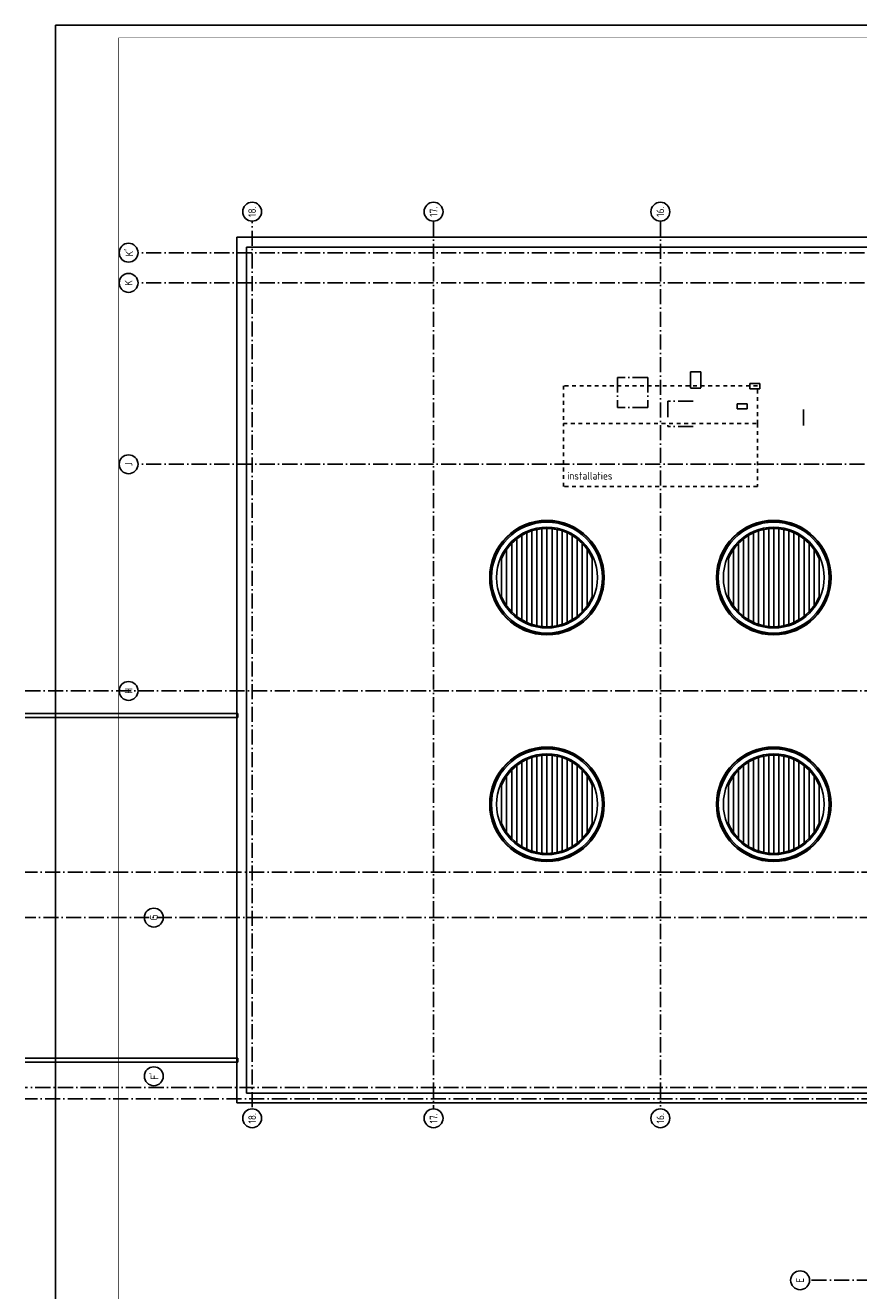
# Model space of a CAD drawing. Header units: millimetres. Extents: x 89505 to 240707, y 191 to 84291.
# Tile 8 of 50: x 89505 to 122575, y 34050 to 84291. Entities that reach past the tile are written whole.
import ezdxf
from ezdxf.enums import TextEntityAlignment as Align

# ---------------------------------------------------------------- set-up
doc = ezdxf.new("R2010")
doc.units = ezdxf.units.MM
doc.header["$LTSCALE"] = 100
for name, pattern in [('DASHDOT', [9, 6, -1.5, 0, -1.5]), ('DASHED', [3, 1.5, -1.5]), ('HIDDEN', [9.525, 6.35, -3.175])]:
    doc.linetypes.add(name, pattern=pattern)
doc.layers.get('0').update_dxf_attribs({"linetype": 'CONTINUOUS'})
for name, color, linetype in [('AL$1----_ALGEMEEN', 9, 'CONTINUOUS'), ('AL$7----_STRAMIEN', 1, 'DASHDOT'), ('AL27----_DAKEN', 7, 'CONTINUOUS'), ('BL$4----', 7, 'CONTINUOUS'), ('LIJN025', 10, 'CONTINUOUS'), ('LIJN050', 90, 'CONTINUOUS'), ('OL59----_WTBINST', 7, 'CONTINUOUS'), ('TEKST25', 10, 'CONTINUOUS'), ('TEKST35', 50, 'CONTINUOUS'), ('TEKST50', 90, 'CONTINUOUS')]:
    doc.layers.add(name, color=color, linetype=linetype)
doc.styles.add('ISO', font='ISO.shx')
doc.styles.add('ROMAND', font='romand')
doc.styles.get("Standard").update_dxf_attribs({"font": 'iso.shx'})

# ---------------------------------------------------------------- blocks, each defined once
blk = doc.blocks.new('A0-GE')
at = {"layer": 'LIJN025'}
blk.add_lwpolyline([(1500, 841), (1500, 0), (0, 0), (0, 841)], close=True, dxfattribs=at)
at = {"layer": 'LIJN050', "const_width": 0.2}
blk.add_lwpolyline([(1495, 836), (25, 836), (25, 5), (1495, 5)], close=True, dxfattribs=at)
at = {"layer": 'TEKST25', "style": 'ROMAND', "width": 2.899115}
blk.add_attdef('STATUS', text='', height=2.5, dxfattribs=at).set_placement((1454, 71.5), (1493, 71.5), align=Align.FIT)
at = {"layer": 'TEKST25', "style": 'ISO'}
for tag, p in [('E', (1455.25, 66)), ('NAAM-E', (1466.75, 66)), ('DATUM-E', (1485, 66)), ('D', (1455.25, 61)), ('NAAM-D', (1466.75, 61)), ('DATUM-D', (1485, 61)), ('C', (1455.25, 56)), ('NAAM-C', (1466.75, 56)), ('DATUM-C', (1485, 56)), ('B', (1455.25, 51)), ('NAAM-B', (1466.75, 51)), ('DATUM-B', (1485, 51)), ('A', (1455.25, 46)), ('NAAM-A', (1466.75, 46)), ('DATUM-A', (1485, 46))]:
    blk.add_attdef(tag, text='', height=2.5, dxfattribs=at).set_placement(p, align=Align.CENTER)
for tag, p in [('DATUM', (1332.75, 36.25)), ('SCHAAL', (1368, 36.25)), ('GETEKEND', (1398.25, 36.25)), ('GECONTOL.', (1433, 36.25)), ('FORMAAT', (1463.25, 28.25))]:
    blk.add_attdef(tag, p, '', height=2.5, dxfattribs=at)
at = {"layer": 'TEKST35', "style": 'ISO'}
for tag, p in [('PROJECT', (1334.5, 72.5)), ('PLAATS', (1334.5, 63.5)), ('INSTALLATIE-REGEL1', (1334.5, 52.5)), ('INSTALLATIE-REGEL2', (1334.5, 43.5))]:
    blk.add_attdef(tag, p, '', height=4, dxfattribs=at)
blk.add_attdef('PROJ.NR.', text='', height=4, dxfattribs=at).set_placement((1481, 23), align=Align.CENTER)
at = {"layer": 'TEKST50', "style": 'ISO'}
blk.add_attdef('FILE-NAAM', text='', height=5, dxfattribs=at).set_placement((1473.5, 7.5), align=Align.CENTER)
blk = doc.blocks.new('1010')
at = {"layer": 'AL$7----_STRAMIEN', "color": 7, "linetype": 'Continuous'}
blk.add_circle((0, 750), 750, dxfattribs=at)
at = {"layer": 'AL$7----_STRAMIEN', "color": 3, "linetype": 'Continuous'}
blk.add_attdef('STR-NAAM', text='', height=600, rotation=360, dxfattribs=at).set_placement((0, 750), align=Align.MIDDLE)
blk = doc.blocks.new('1011')
at = {"layer": 'AL$7----_STRAMIEN', "color": 7, "linetype": 'Continuous'}
blk.add_circle((-750, 0), 750, dxfattribs=at)
at = {"layer": 'AL$7----_STRAMIEN', "color": 3, "linetype": 'Continuous'}
blk.add_attdef('STR-NAAM', text='', height=600, rotation=360, dxfattribs=at).set_placement((-750, 0), align=Align.MIDDLE)

msp = doc.modelspace()

# ---------------------------------------------------------------- linework, layer by layer
at = {"layer": 'AL$1----_ALGEMEEN', "color": 8}
for points in [[(109905, 64290), (109905, 64341)], [(110105, 64311), (110105, 64361)], [(110205, 60413), (110205, 64313)], [(110305, 64311), (110305, 64361)], [(110505, 64290), (110505, 64341)], [(118905, 64290), (118905, 64341)], [(119105, 64311), (119105, 64361)], [(119205, 60413), (119205, 64313)], [(119305, 64311), (119305, 64361)], [(119505, 64290), (119505, 64341)], [(108905, 63817), (108905, 63883)], [(109005, 60826), (109005, 63900)], [(109105, 63974), (109105, 64034)], [(109205, 60689), (109205, 64037)], [(109305, 64093), (109305, 64149)], [(109405, 60585), (109405, 64142)], [(109505, 64183), (109505, 64237)], [(109605, 60508), (109605, 64219)], [(109705, 64248), (109705, 64300)], [(109805, 60455), (109805, 64272)], [(110005, 60424), (110005, 64303)], [(110405, 60424), (110405, 64303)], [(110605, 60455), (110605, 64272)], [(110705, 64248), (110705, 64300)], [(110805, 60508), (110805, 64219)], [(110905, 64183), (110905, 64237)], [(111005, 60585), (111005, 64142)], [(111105, 64093), (111105, 64149)], [(111205, 60689), (111205, 64037)], [(111305, 63974), (111305, 64034)], [(111405, 60826), (111405, 63900)], [(111505, 63817), (111505, 63883)], [(117905, 63817), (117905, 63883)], [(118005, 60826), (118005, 63900)], [(118105, 63974), (118105, 64034)], [(118205, 60689), (118205, 64037)], [(118305, 64093), (118305, 64149)], [(118405, 60585), (118405, 64142)], [(118505, 64183), (118505, 64237)], [(118605, 60508), (118605, 64219)], [(118705, 64248), (118705, 64300)], [(118805, 60455), (118805, 64272)], [(119005, 60424), (119005, 64303)], [(119405, 60424), (119405, 64303)], [(119605, 60455), (119605, 64272)], [(119705, 64248), (119705, 64300)], [(119805, 60508), (119805, 64219)], [(119905, 64183), (119905, 64237)], [(120005, 60585), (120005, 64142)], [(120105, 64093), (120105, 64149)], [(120205, 60689), (120205, 64037)], [(120305, 63974), (120305, 64034)], [(120405, 60826), (120405, 63900)], [(120505, 63817), (120505, 63883)], [(108505, 63319), (108505, 63417)], [(108605, 61249), (108605, 63478)], [(108705, 63609), (108705, 63686)], [(108805, 61006), (108805, 63721)], [(111605, 61006), (111605, 63721)], [(111705, 63609), (111705, 63686)], [(111805, 61249), (111805, 63478)], [(111905, 63319), (111905, 63417)], [(117505, 63319), (117505, 63417)], [(117605, 61249), (117605, 63478)], [(117705, 63609), (117705, 63686)], [(117805, 61006), (117805, 63721)], [(120605, 61006), (120605, 63721)], [(120705, 63609), (120705, 63686)], [(120805, 61249), (120805, 63478)], [(120905, 63319), (120905, 63417)], [(108405, 61613), (108405, 63113)], [(112005, 61613), (112005, 63113)], [(117405, 61613), (117405, 63113)], [(121005, 61613), (121005, 63113)], [(108505, 61310), (108505, 61408)], [(111905, 61310), (111905, 61408)], [(117505, 61310), (117505, 61408)], [(120905, 61310), (120905, 61408)], [(108705, 61041), (108705, 61117)], [(108905, 60844), (108905, 60910)], [(111505, 60844), (111505, 60910)], [(111705, 61041), (111705, 61117)], [(117705, 61041), (117705, 61117)], [(117905, 60844), (117905, 60910)], [(120505, 60844), (120505, 60910)], [(120705, 61041), (120705, 61117)], [(109105, 60693), (109105, 60753)], [(109305, 60577), (109305, 60634)], [(109505, 60490), (109505, 60543)], [(109705, 60427), (109705, 60479)], [(109905, 60386), (109905, 60437)], [(110105, 60366), (110105, 60416)], [(110305, 60366), (110305, 60416)], [(110505, 60386), (110505, 60437)], [(110705, 60427), (110705, 60479)], [(110905, 60490), (110905, 60543)], [(111105, 60577), (111105, 60634)], [(111305, 60693), (111305, 60753)], [(118105, 60693), (118105, 60753)], [(118305, 60577), (118305, 60634)], [(118505, 60490), (118505, 60543)], [(118705, 60427), (118705, 60479)], [(118905, 60386), (118905, 60437)], [(119105, 60366), (119105, 60416)], [(119305, 60366), (119305, 60416)], [(119505, 60386), (119505, 60437)], [(119705, 60427), (119705, 60479)], [(119905, 60490), (119905, 60543)], [(120105, 60577), (120105, 60634)], [(120305, 60693), (120305, 60753)], [(109705, 55248), (109705, 55300)], [(109805, 51455), (109805, 55272)], [(109905, 55290), (109905, 55341)], [(110005, 51424), (110005, 55303)], [(110105, 55311), (110105, 55361)], [(110205, 51413), (110205, 55313)], [(110305, 55311), (110305, 55361)], [(110405, 51424), (110405, 55303)], [(110505, 55290), (110505, 55341)], [(110605, 51455), (110605, 55272)], [(110705, 55248), (110705, 55300)], [(118705, 55248), (118705, 55300)], [(118805, 51455), (118805, 55272)], [(118905, 55290), (118905, 55341)], [(119005, 51424), (119005, 55303)], [(119105, 55311), (119105, 55361)], [(119205, 51413), (119205, 55313)], [(119305, 55311), (119305, 55361)], [(119405, 51424), (119405, 55303)], [(119505, 55290), (119505, 55341)], [(119605, 51455), (119605, 55272)], [(119705, 55248), (119705, 55300)], [(108905, 54817), (108905, 54883)], [(109005, 51826), (109005, 54900)], [(109105, 54974), (109105, 55034)], [(109205, 51689), (109205, 55037)], [(109305, 55093), (109305, 55149)], [(109405, 51585), (109405, 55142)], [(109505, 55183), (109505, 55237)], [(109605, 51508), (109605, 55219)], [(110805, 51508), (110805, 55219)], [(110905, 55183), (110905, 55237)], [(111005, 51585), (111005, 55142)], [(111105, 55093), (111105, 55149)], [(111205, 51689), (111205, 55037)], [(111305, 54974), (111305, 55034)], [(111405, 51826), (111405, 54900)], [(111505, 54817), (111505, 54883)], [(117905, 54817), (117905, 54883)], [(118005, 51826), (118005, 54900)], [(118105, 54974), (118105, 55034)], [(118205, 51689), (118205, 55037)], [(118305, 55093), (118305, 55149)], [(118405, 51585), (118405, 55142)], [(118505, 55183), (118505, 55237)], [(118605, 51508), (118605, 55219)], [(119805, 51508), (119805, 55219)], [(119905, 55183), (119905, 55237)], [(120005, 51585), (120005, 55142)], [(120105, 55093), (120105, 55149)], [(120205, 51689), (120205, 55037)], [(120305, 54974), (120305, 55034)], [(120405, 51826), (120405, 54900)], [(120505, 54817), (120505, 54883)], [(108505, 54319), (108505, 54417)], [(108605, 52249), (108605, 54478)], [(108705, 54609), (108705, 54686)], [(108805, 52006), (108805, 54721)], [(111605, 52006), (111605, 54721)], [(111705, 54609), (111705, 54686)], [(111805, 52249), (111805, 54478)], [(111905, 54319), (111905, 54417)], [(117505, 54319), (117505, 54417)], [(117605, 52249), (117605, 54478)], [(117705, 54609), (117705, 54686)], [(117805, 52006), (117805, 54721)], [(120605, 52006), (120605, 54721)], [(120705, 54609), (120705, 54686)], [(120805, 52249), (120805, 54478)], [(120905, 54319), (120905, 54417)], [(108405, 52613), (108405, 54113)], [(112005, 52613), (112005, 54113)], [(117405, 52613), (117405, 54113)], [(121005, 52613), (121005, 54113)], [(108505, 52310), (108505, 52408)], [(111905, 52310), (111905, 52408)], [(117505, 52310), (117505, 52408)], [(120905, 52310), (120905, 52408)], [(108705, 52041), (108705, 52117)], [(108905, 51844), (108905, 51910)], [(109105, 51693), (109105, 51753)], [(111305, 51693), (111305, 51753)], [(111505, 51844), (111505, 51910)], [(111705, 52041), (111705, 52117)], [(117705, 52041), (117705, 52117)], [(117905, 51844), (117905, 51910)], [(118105, 51693), (118105, 51753)], [(120305, 51693), (120305, 51753)], [(120505, 51844), (120505, 51910)], [(120705, 52041), (120705, 52117)], [(109305, 51577), (109305, 51634)], [(109505, 51490), (109505, 51543)], [(109705, 51427), (109705, 51479)], [(109905, 51386), (109905, 51437)], [(110105, 51366), (110105, 51416)], [(110305, 51366), (110305, 51416)], [(110505, 51386), (110505, 51437)], [(110705, 51427), (110705, 51479)], [(110905, 51490), (110905, 51543)], [(111105, 51577), (111105, 51634)], [(118305, 51577), (118305, 51634)], [(118505, 51490), (118505, 51543)], [(118705, 51427), (118705, 51479)], [(118905, 51386), (118905, 51437)], [(119105, 51366), (119105, 51416)], [(119305, 51366), (119305, 51416)], [(119505, 51386), (119505, 51437)], [(119705, 51427), (119705, 51479)], [(119905, 51490), (119905, 51543)], [(120105, 51577), (120105, 51634)]]:
    msp.add_lwpolyline(points, dxfattribs=at)
for centre, radius in [((110205, 62363), 2273), ((110205, 62363), 2255), ((110205, 62363), 2200), ((110205, 62363), 2000), ((119205, 62363), 2273), ((119205, 62363), 2255), ((119205, 62363), 2200), ((119205, 62363), 2000), ((110205, 53363), 2273), ((110205, 53363), 2255), ((110205, 53363), 2200), ((110205, 53363), 2000), ((119205, 53363), 2273), ((119205, 53363), 2255), ((119205, 53363), 2200), ((119205, 53363), 2000)]:
    msp.add_circle(centre, radius, dxfattribs=at)
for centre, start, end in [((110205, 62363), 22.6199, 157.3801), ((119205, 62363), 22.6199, 157.3801), ((110205, 62363), 202.6199, 337.3801), ((119205, 62363), 202.6199, 337.3801), ((110205, 53363), 22.6199, 157.3801), ((119205, 53363), 22.6199, 157.3801), ((110205, 53363), 202.6199, 337.3801), ((119205, 53363), 202.6199, 337.3801)]:
    msp.add_arc(centre, 1950, start, end, dxfattribs=at)
at = {"layer": 'AL$7----_STRAMIEN', "color": 2, "linetype": 'HIDDEN'}
for p, q in [((115905, 70538), (115905, 69888)), ((116305, 70538), (115905, 70538)), ((116305, 70538), (116305, 69888)), ((116305, 69888), (115905, 69888)), ((118255, 70063), (118255, 69863)), ((118655, 70063), (118255, 70063)), ((118655, 69863), (118255, 69863)), ((118655, 70063), (118655, 69863)), ((115005, 69363), (115005, 68363)), ((117755, 69263), (117755, 69063)), ((118155, 69263), (117755, 69263)), ((118155, 69063), (117755, 69063)), ((118155, 69263), (118155, 69063))]:
    msp.add_line(p, q, dxfattribs=at)
at = {"layer": 'AL$7----_STRAMIEN', "color": 2}
for p, q in [((113005, 70313), (113005, 69113)), ((114205, 70313), (113005, 70313)), ((114205, 70313), (114205, 69113)), ((116005, 69363), (115005, 69363)), ((114205, 69113), (113005, 69113)), ((116005, 68363), (115005, 68363))]:
    msp.add_line(p, q, dxfattribs=at)
at = {"layer": 'AL$7----_STRAMIEN', "color": 1, "linetype": 'HIDDEN'}
msp.add_line((120386, 68400), (120386, 69339), dxfattribs=at)
at = {"layer": 'AL$7----_STRAMIEN', "color": 1}
msp.add_line((89505, 57863), (239410, 57863), dxfattribs=at)
for points in [[(98505, 41330), (98505, 76516)], [(105705, 76516), (105705, 41291)], [(114705, 76516), (114705, 41368)], [(130905, 75263), (93978, 75263)], [(130905, 74063), (93978, 74063)], [(130905, 66863), (93978, 66863)], [(239405, 50663), (89505, 50663)], [(190734, 48863), (89505, 48863)], [(239014, 42113), (89505, 42113)], [(239405, 41663), (89505, 41663)], [(194205, 34463), (143805, 34463), (120625, 34463)]]:
    msp.add_lwpolyline(points, dxfattribs=at)
at = {"layer": 'AL27----_DAKEN', "color": 8}
for p, q in [((97895, 41503), (97895, 75873)), ((97895, 75873), (131515, 75873)), ((98285, 41893), (98285, 75483)), ((98285, 75483), (131125, 75483)), ((89505, 56963), (97935, 56963)), ((97935, 56809), (89505, 56809)), ((97935, 56963), (97935, 56809)), ((97935, 43283), (89505, 43283)), ((97935, 43129), (97935, 43283)), ((89505, 43129), (97935, 43129)), ((123636, 41893), (98285, 41893)), ((123636, 41503), (97895, 41503))]:
    msp.add_line(p, q, dxfattribs=at)
at = {"layer": 'OL59----_WTBINST', "color": 8, "linetype": 'DASHED'}
for p, q in [((118555, 69978), (110855, 69978)), ((110855, 69978), (110855, 68478)), ((118555, 68478), (118555, 69978)), ((110855, 68478), (118555, 68478)), ((110855, 68478), (118555, 68478)), ((110855, 65978), (110855, 68478)), ((118555, 68478), (118555, 65978)), ((118555, 65978), (110855, 65978))]:
    msp.add_line(p, q, dxfattribs=at)

# ---------------------------------------------------------------- block references
at = {"xscale": 100, "yscale": 100, "zscale": 100}
msp.add_blockref('A0-GE', (90707, 191), dxfattribs=at)
at = {"layer": 'AL$7----_STRAMIEN', "xscale": 0.5, "yscale": 0.5, "zscale": 0.5, "rotation": 90}
for name, p, values in [('1011', (98505, 77266), {'STR-NAAM': '18.'}), ('1011', (105705, 77266), {'STR-NAAM': '17.'}), ('1011', (114705, 77266), {'STR-NAAM': '16.'}), ('1010', (93978, 75263), {'STR-NAAM': "K'"}), ('1010', (93978, 74063), {'STR-NAAM': 'K'}), ('1010', (93978, 66863), {'STR-NAAM': 'J'}), ('1010', (93978, 57863), {'STR-NAAM': 'H'}), ('1010', (94978, 48863), {'STR-NAAM': 'G'}), ('1010', (94978, 42563), {'STR-NAAM': "F'"}), ('1011', (98505, 41270), {'STR-NAAM': '18.'}), ('1011', (105705, 41270), {'STR-NAAM': '17.'}), ('1011', (114705, 41270), {'STR-NAAM': '16.'}), ('1010', (120625, 34463), {'STR-NAAM': 'E'})]:
    msp.add_blockref(name, p, dxfattribs=at).add_auto_attribs(values)

# ---------------------------------------------------------------- texts
at = {"layer": 'BL$4----', "color": 8}
msp.add_text('installaties', height=300, dxfattribs=at).set_placement((111010, 66255))

doc.saveas('drawing.dxf')
